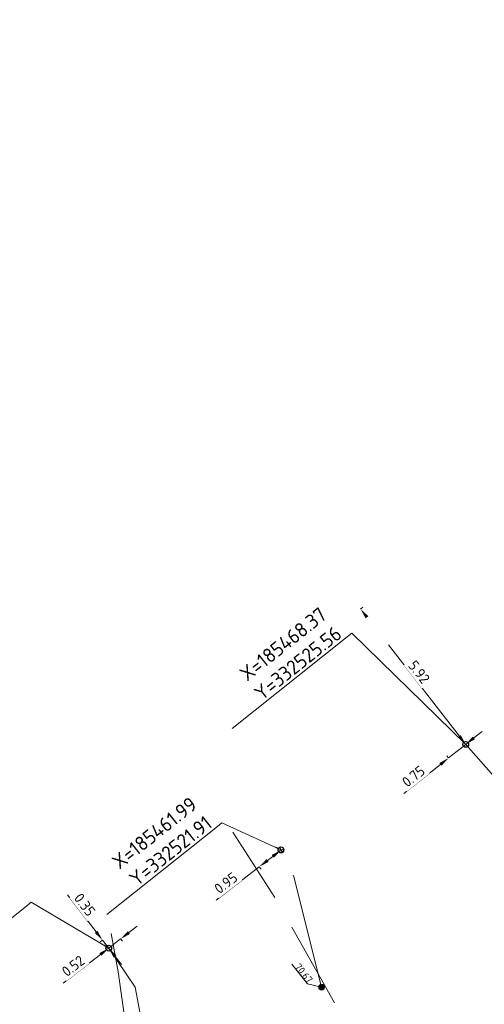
# Model space of a CAD drawing. Header units: inches. Extents: x 0 to 191500, y 0 to 342750.
# Tile 191 of 256: x 185453 to 185469, y 332517 to 332551. Entities that reach past the tile are written whole.
import ezdxf
from ezdxf import colors
from ezdxf.entities.mleader import LeaderData, LeaderLine
from ezdxf.math import Vec2, Vec3

# ---------------------------------------------------------------- set-up
doc = ezdxf.new("R2010")
doc.units = ezdxf.units.IN
doc.header["$MEASUREMENT"] = 0
doc.linetypes.add('RI-GWA_HUISAANSLUITING', pattern=[23, 4, -1.8, 2.6, -1.8, 4.6, -1.8, 4.6, -1.8])
doc.linetypes.add('RI-HWA_HUISAANSLUITING', pattern=[4.8, 3, -1.8])
doc.layers.get('0').update_dxf_attribs({"lineweight": 20})
doc.layers.get('DefPoints').update_dxf_attribs({"lineweight": 20})
for name, color, linetype, lineweight in [('ECW', 150, 'Continuous', 20), ('N-WE-RI-GWA-MAATVOERING-T25', 30, 'RI-GWA_HUISAANSLUITING', 20), ('N-WE-RI-GWA_HUISAANSLUITING_PVC_160-G', 30, 'RI-GWA_HUISAANSLUITING', 20), ('N-WE-RI-GWA_RIOOLPUT_ONTSTOPPINGSPUT-G', 30, 'Continuous', 20), ('N-WE-RI-HWA_HUISAANSLUITING_PVC_160-G', 150, 'RI-HWA_HUISAANSLUITING', 20), ('N-WE-RI-INLAAT', 7, 'Continuous', 20), ('Tekst algemeen', 7, 'Continuous', 20)]:
    doc.layers.add(name, color=color, linetype=linetype, lineweight=lineweight)
doc.styles.add('NLCS-ISO-M100-T25', font='txt', dxfattribs={"height": 0.25})
doc.styles.add('NLCS-ISO-M200-T18', font='txt', dxfattribs={"height": 0.36})
doc.styles.add('NLCS-ISO-M200-T25', font='txt', dxfattribs={"height": 0.5})
doc.dimstyles.new('NLCS-M200-T18-PIJL_L2_H1', dxfattribs={"dimscale": 0.2, "dimtxt": 2.5, "dimasz": 1.8, "dimexe": 2, "dimexo": 2, "dimgap": 0.7, "dimtad": 1, "dimzin": 0, "dimdsep": 46, "dimtxsty": 'NLCS-ISO-M200-T18', "dimcen": 0, "dimdle": 2, "dimclrd": 256, "dimclre": 256, "dimclrt": 256, "dimadec": 1, "dimazin": 0, "dimtfac": 1, "dimtdec": 3, "dimtofl": 0, "dimtmove": 0, "dimatfit": 3, "dimfxl": 2, "dimfxlon": 1, "dimtfillclr": 256, "dimtolj": 1, "dimtzin": 0, "dimlwd": -1, "dimlwe": -1, "dimarcsym": 0})
doc.dimstyles.new('NLCS-M200-T25-OPENBOL_L0_H0', dxfattribs={"dimscale": 0.2, "dimtxt": 2.5, "dimasz": 1, "dimexe": 2, "dimexo": 0, "dimgap": 0.5, "dimtad": 1, "dimdec": 0, "dimzin": 0, "dimdsep": 46, "dimtxsty": 'NLCS-ISO-M200-T25', "dimblk": 'DOTBLANK', "dimcen": 2, "dimclrd": 256, "dimclre": 256, "dimclrt": 256, "dimadec": 0, "dimazin": 0, "dimtp": 1, "dimtm": 1, "dimtfac": 1, "dimtix": 1, "dimtofl": 0, "dimtmove": 1, "dimatfit": 3, "dimldrblk": 'DOTBLANK', "dimfxl": 1, "dimfxlon": 1, "dimtvp": 0.5, "dimtolj": 1, "dimtzin": 0, "dimlwd": -1, "dimlwe": -1, "dimarcsym": 0})
picture_1 = doc.add_image_def('image1.ecw', size_in_pixel=(220000, 285000))

# ---------------------------------------------------------------- blocks, each defined once
blk = doc.blocks.new('*D5198')
at = {"layer": 'DefPoints', "color": 0, "transparency": 16777216}
for p in [(185455.822, 332518.788), (185455.822, 332518.788), (185456.035, 332518.512, 71.742)]:
    blk.add_point(p, dxfattribs=at)
at = {"layer": 'N-WE-RI-GWA-MAATVOERING-T25', "transparency": 16777216}
for p, q in [((185455.603, 332519.073), (185454.616, 332520.355)), ((185455.822, 332518.788), (185455.743, 332518.727)), ((185456.035, 332518.512), (185455.822, 332518.788)), ((185455.956, 332518.451), (185455.956, 332518.451)), ((185456.255, 332518.227), (185456.474, 332517.942))]:
    blk.add_line(p, q, dxfattribs=at)
for points in [[(185455.65, 332519.11), (185455.555, 332519.037), (185455.822, 332518.788)], [(185456.302, 332518.263), (185456.207, 332518.19), (185456.035, 332518.512)]]:
    blk.add_solid(points, dxfattribs=at)
at = {"layer": 'N-WE-RI-GWA-MAATVOERING-T25', "transparency": 16777216, "insert": (185455.206, 332520.015), "char_height": 0.36, "attachment_point": 5, "rotation": 307.5937, "style": 'NLCS-ISO-M200-T18', "bg_fill": 3, "box_fill_scale": 1.25, "bg_fill_color": 256, "bg_fill_true_color": 13158600, "bg_fill_transparency": 0}
blk.add_mtext('\\A1;0.35', dxfattribs=at)
blk = doc.blocks.new('*D5199')
at = {"layer": 'DefPoints', "color": 0, "transparency": 16777216}
for p in [(185456.234, 332519.105), (185455.822, 332518.788), (185456.035, 332518.512)]:
    blk.add_point(p, dxfattribs=at)
at = {"layer": 'N-WE-RI-GWA-MAATVOERING-T25', "transparency": 16777216}
for p, q in [((185456.732, 332519.049), (185457.017, 332519.268)), ((185456.447, 332518.829), (185456.035, 332518.512)), ((185456.447, 332518.829), (185456.508, 332518.75)), ((185455.75, 332518.292), (185454.468, 332517.306)), ((185456.035, 332518.512), (185456.096, 332518.433))]:
    blk.add_line(p, q, dxfattribs=at)
for points in [[(185456.695, 332519.096), (185456.768, 332519.001), (185456.447, 332518.829)], [(185455.713, 332518.34), (185455.786, 332518.245), (185456.035, 332518.512)]]:
    blk.add_solid(points, dxfattribs=at)
at = {"layer": 'N-WE-RI-GWA-MAATVOERING-T25', "transparency": 16777216, "insert": (185454.808, 332517.895), "char_height": 0.36, "attachment_point": 5, "rotation": 37.5937, "style": 'NLCS-ISO-M200-T18', "bg_fill": 3, "box_fill_scale": 1.25, "bg_fill_color": 256, "bg_fill_true_color": 13158600, "bg_fill_transparency": 0}
blk.add_mtext('\\A1;0.52', dxfattribs=at)
blk = doc.blocks.new('*D5201')
at = {"layer": 'DefPoints', "color": 0, "transparency": 16777216}
for p in [(185461.203, 332522.93), (185460.45, 332522.35), (185461.992, 332521.904)]:
    blk.add_point(p, dxfattribs=at)
at = {"layer": 'N-WE-RI-GWA-MAATVOERING-T25', "transparency": 16777216}
for p, q in [((185461.707, 332521.685), (185461.524, 332521.544)), ((185461.992, 332521.904), (185462.053, 332521.825)), ((185461.239, 332521.325), (185459.746, 332520.175)), ((185461.239, 332521.325), (185461.3, 332521.246))]:
    blk.add_line(p, q, dxfattribs=at)
for points in [[(185461.67, 332521.732), (185461.743, 332521.637), (185461.992, 332521.904)], [(185461.488, 332521.592), (185461.561, 332521.497), (185461.239, 332521.325)]]:
    blk.add_solid(points, dxfattribs=at)
at = {"layer": 'N-WE-RI-GWA-MAATVOERING-T25', "transparency": 16777216, "insert": (185460.085, 332520.765), "char_height": 0.36, "attachment_point": 5, "rotation": 37.585, "style": 'NLCS-ISO-M200-T18', "bg_fill": 3, "box_fill_scale": 1.25, "bg_fill_color": 256, "bg_fill_true_color": 13158600, "bg_fill_transparency": 0}
blk.add_mtext('\\A1;0.95', dxfattribs=at)
blk = doc.blocks.new('_DotBlank')
at = {"color": 0, "linetype": 'ByBlock', "lineweight": -2}
blk.add_line((-0.5, 0), (-1, 0), dxfattribs=at)
blk.add_circle((0, 0), 0.5, dxfattribs=at)
blk = doc.blocks.new('*D5076')
at = {"layer": 'DefPoints', "color": 0, "transparency": 16777216}
for p in [(185468.372, 332525.558, 69.18), (185467.781, 332525.088), (185467.781, 332525.088)]:
    blk.add_point(p, dxfattribs=at)
at = {"layer": 'N-WE-RI-GWA-MAATVOERING-T25', "transparency": 16777216}
for p, q in [((185468.654, 332525.782), (185468.935, 332526.006)), ((185468.372, 332525.558), (185467.781, 332525.088)), ((185468.31, 332525.636), (185468.31, 332525.636)), ((185467.781, 332525.088), (185467.719, 332525.166)), ((185467.5, 332524.864), (185466.234, 332523.857))]:
    blk.add_line(p, q, dxfattribs=at)
for points in [[(185468.616, 332525.829), (185468.691, 332525.735), (185468.372, 332525.558)], [(185467.462, 332524.911), (185467.537, 332524.817), (185467.781, 332525.088)]]:
    blk.add_solid(points, dxfattribs=at)
at = {"layer": 'N-WE-RI-GWA-MAATVOERING-T25', "transparency": 16777216, "insert": (185466.564, 332524.452), "char_height": 0.36, "attachment_point": 5, "rotation": 38.5088, "style": 'NLCS-ISO-M200-T18', "bg_fill": 3, "box_fill_scale": 1.25, "bg_fill_color": 256, "bg_fill_true_color": 13158600, "bg_fill_transparency": 0}
blk.add_mtext('\\A1;0.75', dxfattribs=at)
blk = doc.blocks.new('*D5077')
at = {"layer": 'DefPoints', "color": 0, "transparency": 16777216}
for p in [(185464.74, 332530.236), (185464.74, 332530.236), (185468.372, 332525.558)]:
    blk.add_point(p, dxfattribs=at)
at = {"layer": 'N-WE-RI-GWA-MAATVOERING-T25', "transparency": 16777216}
for p, q in [((185464.74, 332530.236), (185464.819, 332530.298)), ((185468.151, 332525.842), (185464.961, 332529.952)), ((185468.372, 332525.558), (185468.451, 332525.619))]:
    blk.add_line(p, q, dxfattribs=at)
for points in [[(185465.008, 332529.989), (185464.914, 332529.915), (185464.74, 332530.236)], [(185468.199, 332525.879), (185468.104, 332525.806), (185468.372, 332525.558)]]:
    blk.add_solid(points, dxfattribs=at)
at = {"layer": 'N-WE-RI-GWA-MAATVOERING-T25', "transparency": 16777216, "insert": (185466.761, 332528.057), "char_height": 0.36, "attachment_point": 5, "rotation": 307.8223, "style": 'NLCS-ISO-M200-T18', "bg_fill": 3, "box_fill_scale": 1.25, "bg_fill_color": 256, "bg_fill_true_color": 13158600, "bg_fill_transparency": 0}
blk.add_mtext('\\A1;5.92', dxfattribs=at)
blk = doc.blocks.new('A$C2C270354')
h = blk.add_hatch(color=256)
h.dxf.hatch_style = 1
edge = h.paths.add_edge_path()
edge.add_arc((0, 0), 0.1, 0, 360)
blk.add_circle((0, 0), 0.1)

msp = doc.modelspace()

# ---------------------------------------------------------------- linework, layer by layer
at = {"layer": 'N-WE-RI-GWA-MAATVOERING-T25', "elevation": 68.898, "flags": 128}
msp.add_lwpolyline([(185463.39218, 332517.16367), (185462.90686, 332517.27603), (185462.35858, 332517.96378)], dxfattribs=at)
at = {"layer": 'N-WE-RI-GWA_HUISAANSLUITING_PVC_160-G', "flags": 128}
for points, elevation in [([(185468.372, 332525.558), (185470.221, 332523.448), (185470.2363, 332522.44036)], 69.18), ([(185463.3931, 332517.15879), (185462.438, 332520.976), (185461.984, 332521.921)], 68.898), ([(185456.035, 332518.512), (185456.951, 332517.166), (185457.77109, 332512.78288)], 71.742)]:
    msp.add_lwpolyline(points, dxfattribs=dict(at, elevation=elevation))
at = {"layer": 'N-WE-RI-HWA_HUISAANSLUITING_PVC_160-G', "flags": 128}
for points, elevation in [([(185461.779, 332520.263), (185460.32011, 332522.51639)], 68.999), ([(185463.8347, 332516.62521), (185461.779, 332520.263)], 68.999), ([(185456.365, 332517.697), (185456.1161, 332519.01423)], 71.537), ([(185456.365, 332517.697), (185456.73169, 332515.11446)], 71.537)]:
    msp.add_lwpolyline(points, dxfattribs=dict(at, elevation=elevation))

# ---------------------------------------------------------------- block references
at = {"layer": 'N-WE-RI-INLAAT', "rotation": 0.06357443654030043}
msp.add_blockref('A$C2C270354', (185463.3931, 332517.15879, 68.898), dxfattribs=at)

# ---------------------------------------------------------------- texts
at = {"layer": 'N-WE-RI-GWA-MAATVOERING-T25', "style": 'NLCS-ISO-M100-T25'}
msp.add_text('70.67', height=0.25, rotation=308.56, dxfattribs=at).set_placement((185462.44585, 332517.85431, 68.898))
at = {"layer": 'Tekst algemeen', "char_height": 0.5, "attachment_point": 9, "rotation": 38.562171, "style": 'NLCS-ISO-M200-T25'}
for s, insert in [('X=185474.75\\PY=332532.42', (185472.93876, 332532.86295)), ('X=185468.37\\PY=332525.56', (185464.1346, 332529.28915))]:
    msp.add_mtext(s, dxfattribs=dict(at, insert=insert))

# ---------------------------------------------------------------- pictures from other files: only their frames are drawn
at = {"layer": 'ECW'}
image = msp.add_image(picture_1, insert=(180500, 328500), size_in_units=(11000, 14250), dxfattribs=at)
image.dxf.flags = 7

# ---------------------------------------------------------------- next in the draw order: dimensions: what is measured, and where the dimension line sits
at = {"layer": 'N-WE-RI-GWA-MAATVOERING-T25'}
for p1, p2, picture, middle in [((185468.372, 332525.558, 69.18), (185467.78147, 332525.08813), '*D5076', (185466.56431, 332524.45191)), ((185456.035, 332518.512, 71.742), (185455.82242, 332518.78811), '*D5198', (185455.20572, 332520.01527))]:
    dim = msp.add_aligned_dim(p1=p1, p2=p2, distance=0, dimstyle='NLCS-M200-T18-PIJL_L2_H1', override={"dimexe": 0.5, "dimgap": 0.4, "dimdle": 0.5, "dimtofl": 1, "dimfxl": 0, "dimtfill": 1}, dxfattribs=at)
    dim.commit()
    dim.dimension.update_dxf_attribs({"geometry": picture, "text_midpoint": middle})
dim = msp.add_linear_dim(base=(185461.99195, 332521.90445), p1=(185460.45, 332522.35), p2=(185461.20295, 332522.92954), angle=37.585008, dimstyle='NLCS-M200-T18-PIJL_L2_H1', override={"dimexe": 0.5, "dimgap": 0.4, "dimdle": 0.5, "dimtofl": 1, "dimfxl": 0, "dimtfill": 1}, dxfattribs=at)
dim.commit()
dim.dimension.update_dxf_attribs({"geometry": '*D5201', "text_midpoint": (185460.24368, 332520.55883), "dimtype": 161})

# ---------------------------------------------------------------- next in the draw order: linework, layer by layer
at = {"layer": 'N-WE-RI-GWA_RIOOLPUT_ONTSTOPPINGSPUT-G'}
for p, q in [((185462.08208, 332521.94778, 68.898), (185461.90182, 332521.86113, 68.898)), ((185461.94862, 332521.99458, 68.898), (185462.03528, 332521.81433, 68.898))]:
    msp.add_line(p, q, dxfattribs=at)
msp.add_circle((185461.99195, 332521.90445, 68.898), 0.1, dxfattribs=at)

# ---------------------------------------------------------------- next in the draw order: texts
at = {"layer": 'Tekst algemeen', "insert": (185459.65353, 332522.73302), "char_height": 0.5, "attachment_point": 9, "rotation": 38.562171, "style": 'NLCS-ISO-M200-T25'}
msp.add_mtext('X=185461.99\\PY=332521.91', dxfattribs=at)

# ---------------------------------------------------------------- next in the draw order: dimensions: what is measured, and where the dimension line sits
at = {"layer": 'N-WE-RI-GWA-MAATVOERING-T25'}
for p1, p2, distance, picture, middle in [((185468.372, 332525.558), (185464.74021, 332530.23631), 0, '*D5077', (185466.76148, 332528.05659)), ((185456.234, 332519.105), (185455.82242, 332518.78811), 0.34847, '*D5199', (185454.80784, 332517.89531))]:
    dim = msp.add_aligned_dim(p1=p1, p2=p2, distance=distance, dimstyle='NLCS-M200-T18-PIJL_L2_H1', override={"dimexe": 0.5, "dimgap": 0.4, "dimdle": 0.5, "dimtofl": 1, "dimfxl": 0, "dimtfill": 1}, dxfattribs=at)
    dim.commit()
    dim.dimension.update_dxf_attribs({"geometry": picture, "text_midpoint": middle})

# ---------------------------------------------------------------- next in the draw order: leaders
at = {"layer": 'Tekst algemeen', "annotation_type": 0, "has_hookline": 1, "hookline_direction": 1, "text_width": 4.78571, "horizontal_direction": (0.781932, 0.623363, 0)}
msp.add_leader([(185461.98751, 332521.9137), (185459.95044, 332522.84184), (185459.79406, 332522.71717)], dimstyle='NLCS-M200-T25-OPENBOL_L0_H0', dxfattribs=at)

# ---------------------------------------------------------------- next in the draw order: linework, layer by layer
at = {"layer": 'N-WE-RI-GWA_RIOOLPUT_ONTSTOPPINGSPUT-G'}
for p, q in [((185456.12513, 332518.55533, 71.742), (185455.94487, 332518.46867, 71.742)), ((185455.99167, 332518.60213, 71.742), (185456.07833, 332518.42187, 71.742))]:
    msp.add_line(p, q, dxfattribs=at)
msp.add_circle((185456.035, 332518.512, 71.742), 0.1, dxfattribs=at)

# ---------------------------------------------------------------- next in the draw order: leaders
at = {"layer": 'Tekst algemeen', "annotation_type": 0, "has_hookline": 1, "hookline_direction": 1, "horizontal_direction": (0.781932, 0.623363, 0)}
for points, text_width in [([(185468.372, 332525.558), (185464.43152, 332529.39796), (185464.27513, 332529.27329)], 4.97619), ([(185456.035, 332518.512), (185453.36196, 332520.09936), (185453.20558, 332519.97469)], 4.90476)]:
    msp.add_leader(points, dimstyle='NLCS-M200-T25-OPENBOL_L0_H0', dxfattribs=dict(at, text_width=text_width))
at = {"layer": 'Tekst algemeen'}
ml = msp.add_multileader_mtext('Standard', dxfattribs=at)
ml.set_content('Grindkoffer', color=256)
ml.set_leader_properties()
ml.build(insert=Vec2(0, 0))
ml.multileader.update_dxf_attribs({"text_right_attachment_type": 6, "dogleg_length": 0.2, "arrow_head_size": 5})
ctx = ml.context
ctx.base_point, ctx.char_height, ctx.arrow_head_size, ctx.landing_gap_size, ctx.plane_origin, ctx.plane_x_axis, ctx.plane_y_axis = Vec3(185789.34017, 332982.33236), 0.5, 5, 0.2, Vec3(185787.00548, 332984.05412), Vec3(0.99520618, 0.0977991), Vec3(-0.0977991, 0.99520618)
ctx.right_attachment = 6
notes = []
notes.append((ctx, [(0, (0, 0, 0), (0, 0), (1, 0), 1, [])]))
ctx.mtext.insert, ctx.mtext.text_direction, ctx.mtext.rotation, ctx.mtext.flow_direction = Vec3(185789.51476, 332982.60072), Vec3(0.99520618, 0.0977991), 0.09795567, 5
for ctx, leaders in notes:
    for number, flags, end, landing, length, lines in leaders:
        leader = LeaderData()
        leader.index, (leader.has_last_leader_line, leader.has_dogleg_vector, leader.attachment_direction) = number, flags
        leader.last_leader_point, leader.dogleg_vector, leader.dogleg_length = Vec3(end), Vec3(landing), length
        for number, points, colour, breaks in lines:
            line = LeaderLine()
            line.index, line.vertices, line.color, line.breaks = number, Vec3.list(points), colors.encode_raw_color(colour), breaks
            leader.lines.append(line)
        ctx.leaders.append(leader)

doc.saveas('drawing.dxf')
